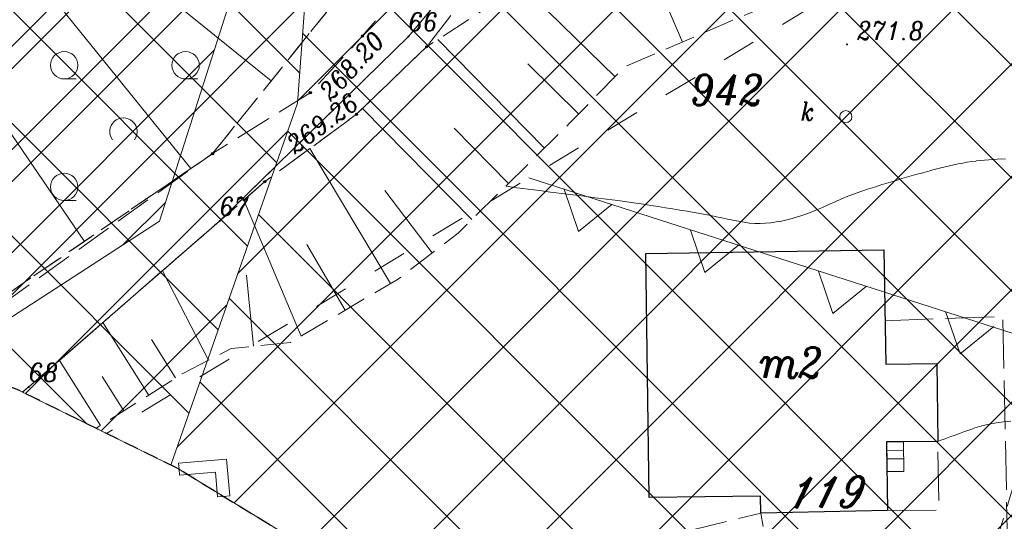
# Model space of a CAD drawing. Header units: metres. Extents: x 7435600 to 7436400, y 5537603 to 5538250.
# Tile 16 of 43: x 7435928 to 7435968, y 5537908 to 5537929. Entities that reach past the tile are written whole.
import ezdxf
from ezdxf.enums import TextEntityAlignment as Align

# ---------------------------------------------------------------- set-up
doc = ezdxf.new("R2010")
doc.units = ezdxf.units.M
doc.header["$MEASUREMENT"] = 0
for name, pattern in [('1.4_1.4', [2.8, 1.4, -1.4]), ('1.5_0.5', [2, 1.5, -0.5]), ('2', [0.9, 0.6, -0.3]), ('219-500', [0]), ('3117-500', [0]), ('mz1.0_0.5', [1.5, 1, -0.5]), ('mz1.25_0.5', [1.75, 1.25, -0.5]), ('mz2.0_0.5', [2.5, 2, -0.5])]:
    doc.linetypes.add(name, pattern=pattern)
doc.layers.get('0').update_dxf_attribs({"color": 2, "linetype": 'CONTINUOUS', "lineweight": 5})
doc.layers.add('!ramka', color=2, linetype='CONTINUOUS', lineweight=0)
doc.layers.add('BUIB02_02', color=7, linetype='CONTINUOUS', lineweight=0)
for name, color, linetype in [('000 Inne (niezydentyfikowane)', 7, 'CONTINUOUS'), ('140-Punkty robocze', 7, 'CONTINUOUS'), ('203-Punkt załamania granicy działki nie stabilizowany', 7, 'CONTINUOUS'), ('203-Punkt załamania granicy działki nie stabilizowany-Atr104', 7, 'CONTINUOUS'), ('211-Nr działki', 7, 'CONTINUOUS'), ('217-Granica konturu klasyfikcyjnego', 7, 'CONTINUOUS'), ('219-Linia granicy', 7, 'CONTINUOUS'), ('238-Punkt adresowy budynku', 7, 'CONTINUOUS'), ('312-Budynek (powierzchnia)', 7, 'CONTINUOUS'), ('312-Numer ewidencyjny budynku-Atr124', 7, 'CONTINUOUS'), ('314-Zasięg nawisu budynku  budowli - EGIB', 7, 'CONTINUOUS'), ('352-schody (powierzchnia)', 7, 'CONTINUOUS'), ('403-Punkt określonej wysokości', 7, 'CONTINUOUS'), ('811-Warstwica ciągła linia', 7, 'CONTINUOUS'), ('jezdnia (powierzchnia)', 7, 'CONTINUOUS'), ('Miejsce błędu lub ostrzeżenia po kontroli', 7, 'CONTINUOUS'), ('murek oporowy (linia)', 7, 'CONTINUOUS'), ('Nieprzekraczalna linia zabudowy', 7, 'CONTINUOUS'), ('przewód telekomunikacyjny - projektowany lub w budowie (linia) - ob. projektowany', 7, 'CONTINUOUS'), ('przewód wodociągowy - projektowany lub w budowie (linia) - ob. projektowany', 7, 'CONTINUOUS'), ('punkt wysokościowy naturalny', 7, 'CONTINUOUS'), ('punkt wysokościowy naturalny-Atr2', 7, 'CONTINUOUS'), ('punkt wysokościowy sztuczny', 7, 'CONTINUOUS'), ('punkt wysokościowy sztuczny-Atr2', 7, 'CONTINUOUS'), ('skarpa nieumocniona (powierzchnia)', 7, 'CONTINUOUS'), ('Strefa osuwisk', 7, 'CONTINUOUS'), ('Strefa osuwisk potencjalnych', 7, 'CONTINUOUS'), ('Strefa zalewowa', 7, 'CONTINUOUS'), ('właz okrągły - siec kanalizacyjna (punkt)', 7, 'CONTINUOUS'), ('właz okrągły - siec kanalizacyjna (punkt)-Atr17', 7, 'CONTINUOUS'), ('zadrzewienie (powierzchnia)', 7, 'CONTINUOUS'), ('zadrzewienie (powierzchnia) - symbol', 7, 'CONTINUOUS'), ('Zakres', 7, 'CONTINUOUS')]:
    doc.layers.add(name, color=color, linetype=linetype)
doc.styles.get("Standard").update_dxf_attribs({"font": 'italic_1250.shx', "width": 0.75})
doc.linetypes.add('450-500k', pattern='A,2.5,0,[7,ksztalty.shx,S=0.714,R=0,X=0,Y=0],2.5', length=5)

# ---------------------------------------------------------------- blocks, each defined once
blk = doc.blocks.new('203')
at = {"linetype": 'Continuous', "lineweight": 0}
h = blk.add_hatch(color=0, dxfattribs=at)
edge = h.paths.add_edge_path()
edge.add_arc((0, 0), 0.045, 0, 360)
blk = doc.blocks.new('US22')
at = {"color": 0, "linetype": 'Continuous', "lineweight": 13}
blk.add_circle((0, 0), 0.25, dxfattribs=at)
blk = doc.blocks.new('PW01')
at = {"linetype": 'Continuous', "lineweight": 13}
h = blk.add_hatch(color=0, dxfattribs=at)
edge = h.paths.add_edge_path()
edge.add_arc((0, 0), 0.045, 0, 360)
blk = doc.blocks.new('TL02')
at = {"color": 0, "linetype": 'Continuous', "lineweight": 13}
blk.add_arc((-0.45, 0.338), 0.562, 323.13, 216.87, dxfattribs=at)
blk = doc.blocks.new('TL04')
at = {"color": 0, "linetype": 'Continuous', "lineweight": 13}
blk.add_line((0.398, -0.164), (0.898, -0.164), dxfattribs=at)
blk.add_circle((0.398, 0.398), 0.562, dxfattribs=at)
blk = doc.blocks.new('PW02')
at = {"linetype": 'Continuous', "lineweight": 13}
h = blk.add_hatch(color=0, dxfattribs=at)
edge = h.paths.add_edge_path()
edge.add_arc((0, 0), 0.045, 0, 360)
blk = doc.blocks.new('PIKIETA')
at = {"color": 0}
blk.add_circle((0, 0), 0.045, dxfattribs=at)
blk = doc.blocks.new('801')
at = {"linetype": 'Continuous', "lineweight": 13}
h = blk.add_hatch(color=0, dxfattribs=at)
edge = h.paths.add_edge_path()
edge.add_arc((0, 0), 0.045, 0, 360)

msp = doc.modelspace()

# ---------------------------------------------------------------- hatches: boundary and pattern name
at = {"layer": 'BUIB02_02', "linetype": 'Continuous', "lineweight": 5}
h = msp.add_hatch(dxfattribs=at)
h.set_pattern_fill('CROSSHATCH', color=253, style=0, pattern_type=2)
h.set_pattern_definition([(45, (7435961.6253, 5537924.7712), (-2.319904, 2.319904), []), (315, (7435961.6253, 5537924.7712), (2.319904, 2.319904), [])])
h.paths.add_polyline_path([(7436043.44, 5537913.56), (7436060.08, 5537909.02), (7436072.46, 5537904.21), (7436080.45, 5537901.44), (7436125.26, 5537886.3), (7436123.85, 5537883.72), (7436121.78, 5537879.94), (7436111.81, 5537868.54), (7436097.96, 5537862.42), (7436082.82, 5537862.73), (7436056.09, 5537869.29), (7436015.82, 5537881.67), (7435957.74, 5537897.76), (7435948.84, 5537901.62), (7435934.32, 5537910.49), (7435934.03, 5537910.63), (7435939.24, 5537925.51), (7435940.01, 5537935.88), (7435938.04, 5537945.01), (7435935.67, 5537947.6), (7435945.85, 5537945.72), (7435954.28, 5537942.86), (7435969.69, 5537938.08), (7435996.02, 5537930.09), (7436005.99, 5537926.19), (7436016.39, 5537923.91), (7436023.56, 5537921.25)])
at = {"layer": 'Strefa osuwisk', "linetype": 'Continuous', "lineweight": 5}
h = msp.add_hatch(dxfattribs=at)
h.set_pattern_fill('CROSSHATCH', color=250, style=0, pattern_type=2)
h.set_pattern_definition([(45, (7435917.09, 5537902.5975), (-2.3199, 2.3199), []), (315, (7435917.09, 5537902.5975), (2.3199, 2.3199), [])])
h.paths.add_polyline_path([(7435880.28, 5537929.03), (7435873.84, 5537931.1), (7435872.38, 5537931.02), (7435894.71, 5537951.56), (7435908.98, 5537956.08), (7435917.53, 5537953.28), (7435935.67, 5537947.6), (7435938.04, 5537945.01), (7435940.01, 5537935.88), (7435939.24, 5537925.51), (7435934.03, 5537910.63), (7435927.63, 5537913.78), (7435924.5, 5537914.79)])
at = {"layer": 'Strefa zalewowa', "linetype": 'Continuous', "lineweight": 5}
h = msp.add_hatch(dxfattribs=at)
h.set_pattern_fill('HATCH', color=5, style=0, pattern_type=2)
h.set_pattern_definition([(45, (7435915.0254, 5537945.0705), (-2.12132, 2.12132), [])])
h.paths.add_polyline_path([(7435937.75, 5537941.61), (7435936.96, 5537931.24), (7435933.56, 5537920.65), (7435924.5, 5537914.79), (7435880.28, 5537929.03), (7435887.4, 5537930.55), (7435892.37, 5537928.79), (7435907.06, 5537939.52), (7435912.54, 5537949.46), (7435933.29, 5537943.43), (7435934.8, 5537942.59)])

# ---------------------------------------------------------------- linework, layer by layer
at = {"layer": '!ramka', "color": 251, "linetype": 'Continuous', "lineweight": 13}
msp.add_3dface([(7435692.445, 5538052.761), (7436192.445, 5538052.761), (7436192.445, 5537747.761), (7435692.445, 5537747.761)], dxfattribs=at)
at = {"layer": '000 Inne (niezydentyfikowane)', "color": 251, "linetype": 'Continuous', "lineweight": 13, "flags": 128}
for points in [[(7435934.86, 5537922.82), (7435924.59, 5537935.51)], [(7435955.08, 5537928.02), (7435953.38, 5537931.99)], [(7435938.16, 5537926.42), (7435932.16, 5537931.27)], [(7435952.31, 5537926.59), (7435948.46, 5537930.36)], [(7435949.4, 5537923.65), (7435945.01, 5537928.12)], [(7435930.48, 5537919.82), (7435925.54, 5537927.04)], [(7435950.82, 5537925.06), (7435948.72, 5537927.12)], [(7435946.42, 5537920.72), (7435941.92, 5537925.29)], [(7435947.93, 5537922.21), (7435945.69, 5537924.48)], [(7435943.07, 5537918.09), (7435939.75, 5537923.64)], [(7435944.79, 5537919.35), (7435942.84, 5537921.91)], [(7435939.4, 5537915.93), (7435937.03, 5537921.52)], [(7435941.21, 5537917), (7435939.63, 5537919.69)], [(7435935.58, 5537914.94), (7435933.69, 5537918.61)], [(7435937.44, 5537915.51), (7435937.14, 5537918.43)], [(7435933.12, 5537913.51), (7435931.24, 5537916.49)], [(7435934.23, 5537914.21), (7435933.24, 5537915.79)], [(7435931.14, 5537912.25), (7435929.45, 5537914.93)], [(7435932.1, 5537912.86), (7435931.21, 5537914.27)]]:
    msp.add_lwpolyline(points, dxfattribs=at)
at = {"layer": '217-Granica konturu klasyfikcyjnego', "color": 3, "linetype": '1.5_0.5', "lineweight": 13, "flags": 128}
for points in [[(7435943.81, 5537928.25), (7435947.64, 5537932.82)], [(7435936.04, 5537920.66), (7435943.81, 5537928.25)], [(7435928.19, 5537913.84), (7435936.04, 5537920.66)], [(7435927.927, 5537913.634), (7435928.19, 5537913.84)]]:
    msp.add_lwpolyline(points, dxfattribs=at)
at = {"layer": '219-Linia granicy', "color": 96, "linetype": '219-500', "lineweight": 13, "flags": 128}
for points in [[(7435947.64, 5537932.82), (7435943.81, 5537928.25)], [(7435943.81, 5537928.25), (7435936.04, 5537920.66)], [(7435936.04, 5537920.66), (7435928.19, 5537913.84)], [(7435928.19, 5537913.84), (7435927.927, 5537913.634)]]:
    msp.add_lwpolyline(points, dxfattribs=at)
at = {"layer": '312-Budynek (powierzchnia)', "color": 251, "linetype": 'Continuous', "lineweight": 25, "flags": 128}
for points in [[(7435953.58, 5537919.33), (7435963.37, 5537919.47)], [(7435963.37, 5537919.47), (7435963.44, 5537914.77)], [(7435953.71, 5537909.29), (7435953.58, 5537919.33)], [(7435963.44, 5537914.77), (7435965.55, 5537914.8)], [(7435965.55, 5537914.8), (7435965.59, 5537911.6)], [(7435965.59, 5537911.6), (7435963.48, 5537911.58)], [(7435963.48, 5537911.58), (7435963.52, 5537908.76)], [(7435958.29, 5537909.35), (7435953.71, 5537909.29)], [(7435958.3, 5537908.65), (7435958.29, 5537909.35)], [(7435963.52, 5537908.76), (7435958.3, 5537908.65)]]:
    msp.add_lwpolyline(points, dxfattribs=at)
at = {"layer": '314-Zasięg nawisu budynku  budowli - EGIB', "color": 251, "linetype": 'mz2.0_0.5', "lineweight": 13, "flags": 128}
msp.add_lwpolyline([(7435963.52, 5537908.76), (7435965.63, 5537908.78), (7435965.58, 5537911.6), (7435963.48, 5537911.58)], close=True, dxfattribs=at)
at = {"layer": '352-schody (powierzchnia)', "color": 251, "linetype": 'Continuous', "lineweight": 13}
for p, q in [((7435963.48, 5537911.58), (7435964.17, 5537911.59)), ((7435963.49, 5537910.36), (7435963.48, 5537911.58)), ((7435964.17, 5537911.59), (7435964.19, 5537910.37)), ((7435964.18, 5537911.24), (7435963.48, 5537911.23)), ((7435964.18, 5537910.89), (7435963.49, 5537910.88)), ((7435964.19, 5537910.37), (7435963.49, 5537910.36))]:
    msp.add_line(p, q, dxfattribs=at)
at = {"layer": '811-Warstwica ciągła linia', "color": 32, "linetype": 'Continuous', "lineweight": 13, "flags": 128}
for points in [[(7435947.81, 5537922.09), (7435948.271, 5537922.03), (7435948.732, 5537921.971), (7435949.193, 5537921.912), (7435949.654, 5537921.853), (7435950.115, 5537921.795), (7435950.576, 5537921.736), (7435951.037, 5537921.678), (7435951.498, 5537921.619), (7435951.959, 5537921.56), (7435952.42, 5537921.5), (7435952.881, 5537921.437), (7435953.18, 5537921.394), (7435953.479, 5537921.348), (7435953.778, 5537921.302), (7435954.077, 5537921.254), (7435954.376, 5537921.206), (7435954.674, 5537921.158), (7435954.973, 5537921.11), (7435955.272, 5537921.062), (7435955.41, 5537921.04), (7435955.57, 5537921.014), (7435955.798, 5537920.973), (7435956.025, 5537920.928), (7435956.252, 5537920.881), (7435956.479, 5537920.833), (7435956.705, 5537920.785), (7435956.932, 5537920.738), (7435957.158, 5537920.692), (7435957.385, 5537920.649), (7435957.612, 5537920.611), (7435957.68, 5537920.6), (7435957.84, 5537920.579), (7435958.058, 5537920.563), (7435958.278, 5537920.56), (7435958.498, 5537920.569), (7435958.719, 5537920.59), (7435958.939, 5537920.621), (7435959.159, 5537920.661), (7435959.379, 5537920.71), (7435959.597, 5537920.768), (7435959.813, 5537920.832), (7435959.87, 5537920.85), (7435960.027, 5537920.903), (7435960.301, 5537921.003), (7435960.571, 5537921.11), (7435960.836, 5537921.222), (7435961.099, 5537921.338), (7435961.361, 5537921.454), (7435961.623, 5537921.568), (7435961.886, 5537921.679), (7435962.152, 5537921.784), (7435962.421, 5537921.881), (7435962.54, 5537921.92), (7435962.694, 5537921.969), (7435962.976, 5537922.058), (7435963.259, 5537922.146), (7435963.541, 5537922.233), (7435963.825, 5537922.319), (7435964.108, 5537922.403), (7435964.393, 5537922.486), (7435964.678, 5537922.567), (7435964.963, 5537922.647), (7435965.25, 5537922.725), (7435965.38, 5537922.76), (7435965.538, 5537922.801), (7435965.715, 5537922.847), (7435965.893, 5537922.89), (7435966.071, 5537922.932), (7435966.25, 5537922.971), (7435966.428, 5537923.008), (7435966.608, 5537923.043), (7435966.788, 5537923.074), (7435966.968, 5537923.102), (7435967.15, 5537923.127), (7435967.17, 5537923.13), (7435967.331, 5537923.149), (7435967.677, 5537923.182), (7435968.024, 5537923.204), (7435968.371, 5537923.217)], [(7435968.59, 5537912.431), (7435968.288, 5537912.399), (7435967.988, 5537912.358), (7435967.691, 5537912.305), (7435967.398, 5537912.238), (7435967.108, 5537912.154), (7435966.98, 5537912.11), (7435966.823, 5537912.053), (7435966.683, 5537912.003), (7435966.543, 5537911.952), (7435966.403, 5537911.901), (7435966.263, 5537911.849), (7435966.123, 5537911.798), (7435965.983, 5537911.747), (7435965.844, 5537911.696), (7435965.704, 5537911.645), (7435965.58, 5537911.6)]]:
    msp.add_lwpolyline(points, dxfattribs=at)
at = {"layer": 'jezdnia (powierzchnia)', "color": 251, "linetype": '1.5_0.5', "lineweight": 13, "flags": 128}
msp.add_lwpolyline([(7435927.93, 5537913.63), (7435928.19, 5537913.84), (7435936.04, 5537920.66), (7435937.9, 5537922.28), (7435941.67, 5537925.05), (7435944.55, 5537927.82), (7435947.43, 5537931.52), (7435949.32, 5537935.4), (7435953.72, 5537944.22), (7435955.23, 5537945.41), (7435950.37, 5537947), (7435950.5, 5537943.57), (7435947.27, 5537936.84), (7435944.92, 5537932.3), (7435943.57, 5537930.16), (7435941.92, 5537928.27), (7435939.77, 5537925.94), (7435935.75, 5537923.43), (7435927.16, 5537917.29), (7435924.31, 5537914.85), (7435927.63, 5537913.78)], close=True, dxfattribs=at)
msp.add_lwpolyline([(7435949.957, 5537901.135), (7435959.52, 5537901.79), (7435958.3, 5537908.65), (7435944.84, 5537905.39), (7435943.327, 5537904.988)], dxfattribs=at)
at = {"layer": 'Miejsce błędu lub ostrzeżenia po kontroli', "color": 214, "linetype": '1.4_1.4', "lineweight": 13, "flags": 128}
msp.add_lwpolyline([(7436121.51, 5537879.44), (7436086.31, 5537893.58), (7436036.83, 5537910.19), (7435996.36, 5537923.13), (7435965.36, 5537932.47), (7435931.39, 5537911.93)], dxfattribs=at)
at = {"layer": 'murek oporowy (linia)', "color": 251, "lineweight": 13}
for p, q in [((7435936.328, 5537910.869), (7435934.351, 5537910.708)), ((7435936.454, 5537909.359), (7435936.328, 5537910.869))]:
    msp.add_line(p, q, dxfattribs=at)
at = {"layer": 'murek oporowy (linia)', "color": 251, "linetype": 'Continuous', "lineweight": 13}
for p, q in [((7435934.371, 5537910.459), (7435934.351, 5537910.708)), ((7435934.391, 5537910.21), (7435934.371, 5537910.459)), ((7435935.956, 5537909.317), (7435936.205, 5537909.338)), ((7435936.205, 5537909.338), (7435936.454, 5537909.359))]:
    msp.add_line(p, q, dxfattribs=at)
at = {"layer": 'murek oporowy (linia)', "color": 251, "linetype": '450-500k', "lineweight": 13}
for p, q in [((7435935.872, 5537910.331), (7435934.391, 5537910.21)), ((7435935.956, 5537909.317), (7435935.872, 5537910.331))]:
    msp.add_line(p, q, dxfattribs=at)
at = {"layer": 'Nieprzekraczalna linia zabudowy', "color": 251, "linetype": '3117-500', "lineweight": 13, "flags": 128}
for points in [[(7435948.76, 5537922.44), (7436069.38, 5537883.7), (7436110.71, 5537868.05)], [(7435948.76, 5537922.44), (7436069.38, 5537883.7), (7436110.71, 5537868.05)], [(7435948.76, 5537922.44), (7436069.38, 5537883.7), (7436110.71, 5537868.05)], [(7435950.21, 5537921.974), (7435950.802, 5537920.228), (7435952.195, 5537921.351)], [(7435955.407, 5537920.286), (7435955.999, 5537918.54), (7435957.392, 5537919.663)], [(7435960.67, 5537918.602), (7435961.262, 5537916.856), (7435962.655, 5537917.979)], [(7435965.906, 5537916.944), (7435966.499, 5537915.198), (7435967.891, 5537916.321)]]:
    msp.add_lwpolyline(points, dxfattribs=at)
at = {"layer": 'przewód telekomunikacyjny - projektowany lub w budowie (linia) - ob. projektowany', "color": 30, "linetype": 'mz2.0_0.5', "lineweight": 13, "flags": 128}
msp.add_lwpolyline([(7435995.22, 5537944.87), (7435974.5, 5537928.79), (7435964.459, 5537895.899)], dxfattribs=at)
at = {"layer": 'przewód wodociągowy - projektowany lub w budowie (linia) - ob. projektowany', "color": 5, "linetype": 'mz2.0_0.5', "lineweight": 13, "flags": 128}
msp.add_lwpolyline([(7435963.4, 5537916.56), (7435968.26, 5537916.74), (7435968.53, 5537903.43), (7435970.38, 5537903.5), (7435970.969, 5537894.095)], dxfattribs=at)
at = {"layer": 'skarpa nieumocniona (powierzchnia)', "color": 251, "linetype": 'mz1.25_0.5', "lineweight": 13, "flags": 128}
for points in [[(7435941.29, 5537943.21), (7435942.69, 5537943.23), (7435946.47, 5537944.94), (7435946.67, 5537944.5), (7435946.32, 5537936.54), (7435935.75, 5537923.43), (7435921.96, 5537914), (7435900.08, 5537922.65), (7435901.72, 5537923.49), (7435906.37, 5537925.6), (7435911.58, 5537931.5), (7435924.06, 5537935.31), (7435927.33, 5537936.56), (7435932.28, 5537938.44), (7435933.56, 5537939.85), (7435936.27, 5537944.97), (7435937.05, 5537944.74), (7435937.41, 5537944.15)], [(7435956.18, 5537941.96), (7435961.99, 5537939.66), (7436004.97, 5537923.2), (7435995.73, 5537922.5), (7435989.16, 5537925.21), (7435980.34, 5537927.46), (7435972.05, 5537929.18), (7435966.45, 5537929.74), (7435960.98, 5537930.49), (7435957.78, 5537929.18), (7435952.72, 5537927.01), (7435950.44, 5537924.68), (7435945.85, 5537920.16), (7435943.36, 5537918.26), (7435938.95, 5537915.67), (7435936.52, 5537915.42), (7435934.5, 5537914.38), (7435930.96, 5537912.14), (7435927.93, 5537913.63), (7435928.19, 5537913.84), (7435936.04, 5537920.66), (7435937.9, 5537922.28), (7435941.67, 5537925.05), (7435944.55, 5537927.82), (7435949.93, 5537931.31), (7435954.28, 5537942.86)]]:
    msp.add_lwpolyline(points, close=True, dxfattribs=at)
at = {"layer": 'Strefa osuwisk', "color": 251, "linetype": 'Continuous', "lineweight": 13, "flags": 128}
for points in [[(7435872.38, 5537931.02), (7435894.71, 5537951.56), (7435908.98, 5537956.08), (7435917.53, 5537953.28), (7435935.67, 5537947.6), (7435938.04, 5537945.01), (7435940.01, 5537935.88), (7435939.24, 5537925.51), (7435934.03, 5537910.63), (7435927.63, 5537913.78), (7435924.5, 5537914.79), (7435880.28, 5537929.03), (7435873.84, 5537931.1)], [(7435872.38, 5537931.02), (7435894.71, 5537951.56), (7435908.98, 5537956.08), (7435917.53, 5537953.28), (7435935.67, 5537947.6), (7435938.04, 5537945.01), (7435940.01, 5537935.88), (7435939.24, 5537925.51), (7435934.03, 5537910.63), (7435927.63, 5537913.78), (7435924.5, 5537914.79), (7435880.28, 5537929.03), (7435873.84, 5537931.1), (7435872.38, 5537931.02)]]:
    msp.add_lwpolyline(points, close=True, dxfattribs=at)
at = {"layer": 'Strefa osuwisk potencjalnych', "color": 253, "linetype": 'Continuous', "lineweight": 13, "flags": 128}
for points in [[(7436015.82, 5537881.67), (7435957.74, 5537897.76), (7435948.84, 5537901.62), (7435934.32, 5537910.49), (7435934.03, 5537910.63), (7435939.24, 5537925.51), (7435940.01, 5537935.88), (7435938.04, 5537945.01), (7435935.67, 5537947.6), (7435945.85, 5537945.72), (7435954.28, 5537942.86), (7435969.69, 5537938.08)], [(7436015.82, 5537881.67), (7435957.74, 5537897.76), (7435948.84, 5537901.62), (7435934.32, 5537910.49), (7435934.03, 5537910.63), (7435939.24, 5537925.51), (7435940.01, 5537935.88), (7435938.04, 5537945.01), (7435935.67, 5537947.6), (7435935.67, 5537947.6), (7435945.85, 5537945.72), (7435954.28, 5537942.86), (7435969.69, 5537938.08)], [(7436015.82, 5537881.67), (7435957.74, 5537897.76), (7435948.84, 5537901.62), (7435934.32, 5537910.49), (7435934.03, 5537910.63), (7435939.24, 5537925.51), (7435940.01, 5537935.88), (7435938.04, 5537945.01), (7435935.67, 5537947.6), (7435935.67, 5537947.6), (7435945.85, 5537945.72), (7435954.28, 5537942.86), (7435969.69, 5537938.08)]]:
    msp.add_lwpolyline(points, dxfattribs=at)
at = {"layer": 'Strefa zalewowa', "color": 5, "linetype": 'Continuous', "lineweight": 13, "flags": 128}
for points in [[(7435937.75, 5537941.61), (7435936.96, 5537931.24), (7435933.56, 5537920.65), (7435924.5, 5537914.79), (7435880.28, 5537929.03), (7435887.4, 5537930.55), (7435892.37, 5537928.79), (7435907.06, 5537939.52), (7435912.54, 5537949.46), (7435933.29, 5537943.43), (7435934.8, 5537942.59)], [(7435937.75, 5537941.61), (7435936.96, 5537931.24), (7435933.56, 5537920.65), (7435924.5, 5537914.79), (7435880.28, 5537929.03), (7435887.4, 5537930.55), (7435892.37, 5537928.79), (7435907.06, 5537939.52), (7435912.54, 5537949.46), (7435933.29, 5537943.43), (7435934.8, 5537942.59), (7435937.75, 5537941.61)]]:
    msp.add_lwpolyline(points, close=True, dxfattribs=at)
at = {"layer": 'zadrzewienie (powierzchnia)', "color": 251, "linetype": 'mz1.0_0.5', "lineweight": 13, "flags": 128}
msp.add_lwpolyline([(7435911.58, 5537931.5), (7435921.96, 5537914), (7435935.75, 5537923.43), (7435946.32, 5537936.54), (7435946.67, 5537944.5), (7435946.47, 5537944.94), (7435942.69, 5537943.23), (7435941.29, 5537943.21), (7435937.41, 5537944.15), (7435937.05, 5537944.74), (7435936.27, 5537944.97), (7435933.56, 5537939.85), (7435932.28, 5537938.44), (7435927.33, 5537936.56), (7435924.06, 5537935.31)], close=True, dxfattribs=at)
at = {"layer": 'Zakres', "color": 5, "linetype": '2', "lineweight": 30, "flags": 128}
msp.add_lwpolyline([(7435791.95, 5538004.83), (7435788.55, 5537993.08), (7435787.96, 5537986.53), (7435787.35, 5537979.77), (7435791.23, 5537966.98), (7435799.62, 5537956.58), (7435811.29, 5537950.08), (7435839.35, 5537940.91), (7435847.93, 5537935.74), (7435857.59, 5537931.73), (7435868.01, 5537930.77), (7435873.84, 5537931.1), (7435927.63, 5537913.78), (7435934.32, 5537910.49), (7435948.84, 5537901.62), (7435957.74, 5537897.76), (7436015.82, 5537881.67), (7436056.09, 5537869.29), (7436058.12, 5537868.73), (7436082.82, 5537862.73), (7436097.96, 5537862.42), (7436111.81, 5537868.54), (7436121.78, 5537879.94), (7436129.89, 5537894.76), (7436134.11, 5537909.18), (7436131.89, 5537924.04), (7436123.64, 5537936.6), (7436110.88, 5537944.55), (7436055.14, 5537964.31), (7436052.48, 5537965.13), (7436027.84, 5537971.72), (7435999.56, 5537979.44), (7435995.34, 5537981.24), (7435974.61, 5537991.35), (7435974.21, 5537991.54), (7435952.34, 5538001.86), (7435940.13, 5538005.1), (7435927.06, 5538006.13), (7435886.07, 5538018.53), (7435885.05, 5538018.82), (7435855.64, 5538026.76), (7435837.67, 5538033.11), (7435824.44, 5538035.07), (7435811.44, 5538031.93), (7435800.57, 5538024.15), (7435795.41, 5538016.01), (7435793.41, 5538012.85)], close=True, dxfattribs=at)

# ---------------------------------------------------------------- block references
at = {"layer": '140-Punkty robocze', "color": 1, "linetype": 'Continuous', "lineweight": 13}
for p in [(7435941.92, 5537928.27), (7435944.55, 5537927.82), (7435939.77, 5537925.94), (7435941.67, 5537925.05), (7435935.75, 5537923.43), (7435937.9, 5537922.28)]:
    msp.add_blockref('PIKIETA', p, dxfattribs=at)
at = {"layer": '203-Punkt załamania granicy działki nie stabilizowany', "color": 3, "linetype": 'Continuous', "lineweight": 13}
for p in [(7435943.81, 5537928.25), (7435936.04, 5537920.66), (7435928.19, 5537913.84)]:
    msp.add_blockref('203', p, dxfattribs=at)
at = {"layer": '403-Punkt określonej wysokości', "color": 251, "linetype": 'Continuous', "lineweight": 13}
for p in [(7435941.92, 5537928.27), (7435944.55, 5537927.82), (7435939.77, 5537925.94), (7435941.67, 5537925.05), (7435935.75, 5537923.43), (7435937.9, 5537922.28)]:
    msp.add_blockref('801', p, dxfattribs=at)
at = {"layer": 'punkt wysokościowy naturalny', "color": 251, "linetype": 'Continuous', "lineweight": 13}
msp.add_blockref('PW01', (7435961.85, 5537927.92), dxfattribs=at)
at = {"layer": 'punkt wysokościowy sztuczny', "color": 251, "linetype": 'Continuous', "lineweight": 13}
for p in [(7435939.77, 5537925.94), (7435937.9, 5537922.28)]:
    msp.add_blockref('PW02', p, dxfattribs=at)
at = {"layer": 'właz okrągły - siec kanalizacyjna (punkt)', "color": 251, "linetype": 'Continuous', "lineweight": 13, "rotation": 0.6620000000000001}
msp.add_blockref('US22', (7435961.8, 5537924.95), dxfattribs=at)
at = {"layer": 'zadrzewienie (powierzchnia) - symbol', "color": 251, "linetype": 'Continuous', "lineweight": 13}
for name, p in [('TL04', (7435929.244, 5537926.664)), ('TL04', (7435934.244, 5537926.664)), ('TL02', (7435932.533, 5537924)), ('TL04', (7435929.244, 5537921.664))]:
    msp.add_blockref(name, p, dxfattribs=at)

# ---------------------------------------------------------------- texts
at = {"layer": '203-Punkt załamania granicy działki nie stabilizowany-Atr104', "color": 251, "lineweight": 13, "width": 0.9}
for s, p in [('66', (7435943.81, 5537928.25)), ('67', (7435936.04, 5537920.66)), ('68', (7435928.19, 5537913.84))]:
    msp.add_text(s, height=0.75, dxfattribs=at).set_placement(p, align=Align.BOTTOM_LEFT)
at = {"layer": '211-Nr działki', "color": 96, "linetype": 'Continuous', "lineweight": 13, "width": 0.9}
msp.add_text('942', height=1.25, dxfattribs=at).set_placement((7435955.4, 5537925.42))
at = {"layer": '238-Punkt adresowy budynku', "color": 251, "linetype": 'Continuous', "lineweight": 13, "oblique": 15, "width": 0.9}
msp.add_text('119', height=1.25, rotation=0.991, dxfattribs=at).set_placement((7435960.91, 5537908.88), align=Align.CENTER)
at = {"layer": '312-Numer ewidencyjny budynku-Atr124', "color": 251, "lineweight": 13, "width": 0.9}
msp.add_text('m2', height=1.25, dxfattribs=at).set_placement((7435959.56, 5537914.84), align=Align.MIDDLE_CENTER)
at = {"layer": 'punkt wysokościowy naturalny-Atr2', "color": 251, "lineweight": 13, "width": 0.9}
msp.add_text('271.8', height=0.75, dxfattribs=at).set_placement((7435962.26, 5537928.11))
at = {"layer": 'punkt wysokościowy sztuczny-Atr2', "color": 251, "lineweight": 9, "width": 0.9}
for s, rotation, p in [('268.20', 47.301, (7435940.61, 5537925.55)), ('269.26', 36.307, (7435939.14, 5537923.39))]:
    msp.add_text(s, height=0.75, rotation=rotation, dxfattribs=at).set_placement(p)
at = {"layer": 'właz okrągły - siec kanalizacyjna (punkt)-Atr17', "color": 251, "lineweight": 13, "width": 0.9}
msp.add_text('k', height=0.75, dxfattribs=at).set_placement((7435959.94, 5537924.79))

doc.saveas('drawing.dxf')
